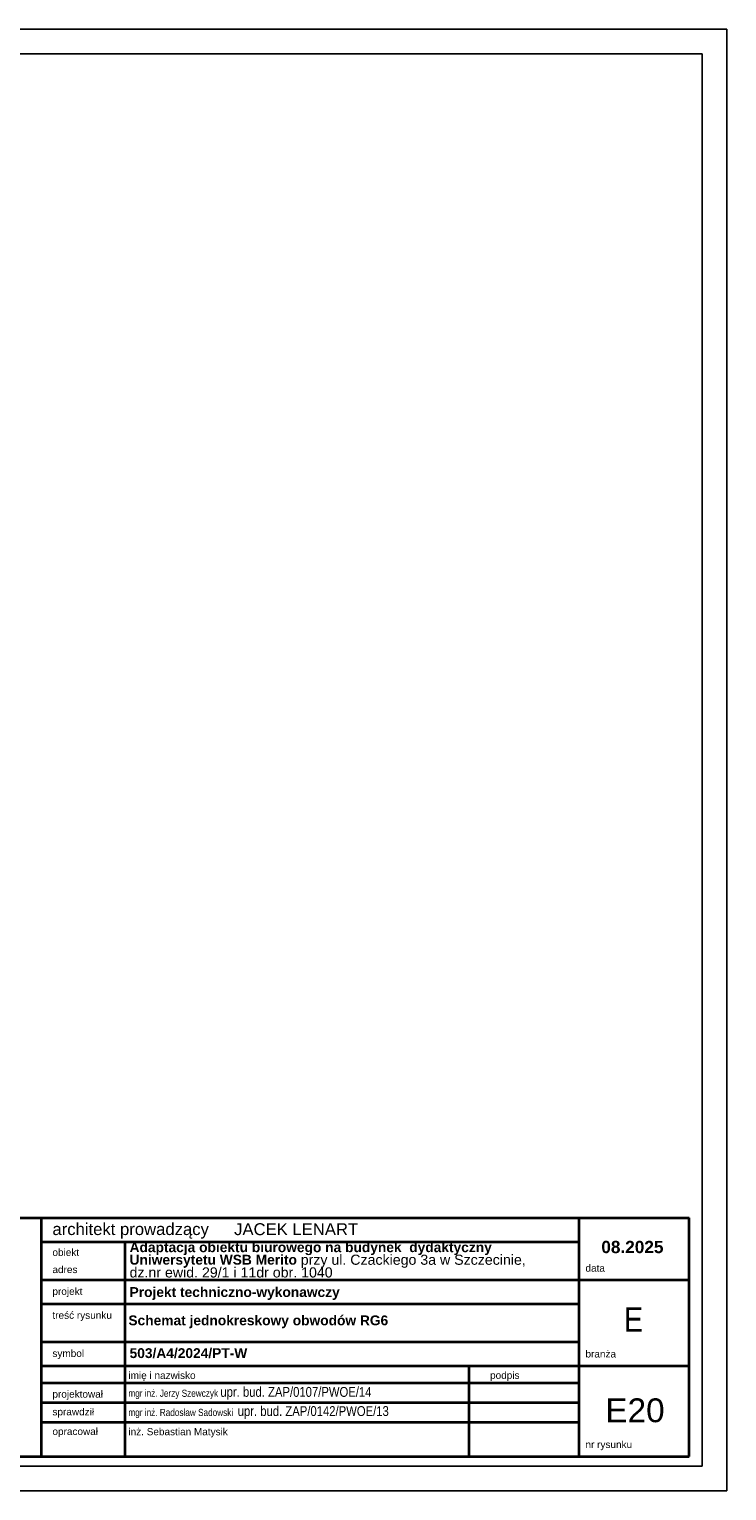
# Model space of a CAD drawing. Header units: millimetres. Extents: x 304 to 148940, y -18 to 215742.
# Tile 3 of 33: x 84951 to 99120, y 156 to 29856. Entities that reach past the tile are written whole.
import ezdxf

# ---------------------------------------------------------------- set-up
doc = ezdxf.new("R2010")
doc.units = ezdxf.units.MM
doc.header["$XCLIPFRAME"] = 2
doc.layers.add('arch tabela_Nr_Pióra__100', color=7, linetype='Continuous', lineweight=20)
doc.layers.add('CP_LINENORM', color=251, linetype='Continuous', lineweight=25)
doc.styles.get("Standard").update_dxf_attribs({"font": 'ARIALN.TTF'})
doc.styles.add('STYL_AUTOMATYCZNY_1', font='ARIALN.TTF')
doc.styles.add('STYL_AUTOMATYCZNY_2', font='ARIALN.TTF')
picture_1 = doc.add_image_def('image1.tif', size_in_pixel=(2126, 2126))

msp = doc.modelspace()

# ---------------------------------------------------------------- linework, layer by layer
at = {"color": 7, "linetype": 'Continuous', "lineweight": 35}
for p, q in [((80353, 5700, 62136), (98353, 5700, 62136)), ((81128, 5700, 62136), (98085, 5700, 62136)), ((85198, 855, 62136), (85198, 5700, 62136)), ((96124, 855, 62136), (96124, 5700, 62136)), ((98353, 855, 62136), (98353, 5700, 62136)), ((85198, 5216, 62136), (96124, 5216, 62136)), ((86902, 855, 62136), (86902, 5216, 62136)), ((85198, 4440, 62136), (98353, 4440, 62136)), ((85198, 3956, 62136), (96124, 3956, 62136)), ((85198, 3181, 62136), (96124, 3181, 62136)), ((85198, 2696, 62136), (98353, 2696, 62136)), ((93886, 855, 62136), (93886, 2696, 62136)), ((93886, 855, 62136), (93886, 2696, 62136)), ((85198, 2347, 62136), (96124, 2347, 62136)), ((86902, 2347, 62136), (93919, 2347, 62136)), ((86902, 2347, 62136), (93886, 2347, 62136)), ((85198, 1949, 62136), (92183, 1949, 62136)), ((86902, 1949, 62136), (96124, 1949, 62136)), ((85198, 1551, 62136), (96124, 1551, 62136)), ((80353, 855, 62136), (98353, 855, 62136)), ((86902, 855, 62136), (93919, 855, 62136)), ((88793, 855, 62136), (94422, 855, 62136))]:
    msp.add_line(p, q, dxfattribs=at)
at = {"layer": 'CP_LINENORM', "linetype": 'Continuous'}
for p, q in [((57120, 29856, 108468), (99120, 29856, 108468)), ((99120, 156, 108468), (99120, 29856, 108468)), ((57120, 156, 108468), (99120, 156, 108468))]:
    msp.add_line(p, q, dxfattribs=at)
at = {"layer": 'CP_LINENORM'}
for p, q in [((98620, 29356, 108468), (58620, 29356, 108468)), ((98620, 656, 108468), (98620, 29356, 108468)), ((58620, 656, 108468), (98620, 656, 108468))]:
    msp.add_line(p, q, dxfattribs=at)

# ---------------------------------------------------------------- texts
at = {"color": 7, "linetype": 'Continuous', "lineweight": 35}
for s, insert, char_height, attachment_point, style in [('\\A1;{\\pql;\\fArial|b0|i0|c238|p0;\\W1.000000;architekt prowadzący}', (85422, 5437, 62136), 242.24, 4, 'STYL_AUTOMATYCZNY_1'), ('\\A1;{\\pql;\\fArial|b0|i0|c238|p0;\\W1.000000;JACEK LENART}', (89113, 5470, 62136), 242.24, 4, 'STYL_AUTOMATYCZNY_1'), ('\\A1;{\\pql;\\fArial|b0|i0|c238|p0;\\W1.000000;obiekt}', (85422, 5000, 62136), 145.34, 4, 'STYL_AUTOMATYCZNY_1'), ('\\A1;{\\pql;\\fArial|b0|i0|c238|p0;\\W1.000000;data}', (96250, 4680, 62136), 145.34, 4, 'STYL_AUTOMATYCZNY_1'), ('\\A1;{\\pql;\\fArial|b0|i0|c238|p0;\\W1.000000;adres}', (85422, 4651, 62136), 145.34, 4, 'STYL_AUTOMATYCZNY_1'), ('\\A1;{\\pql;\\fArial|b0|i0|c238|p0;\\W1.000000;projekt}', (85422, 4186, 62136), 145.34, 4, 'STYL_AUTOMATYCZNY_1'), ('\\A1;{\\pql;\\fArial|b0|i0|c238|p0;\\W1.000000;treść rysunku}', (85422, 3701, 62136), 145.34, 4, 'STYL_AUTOMATYCZNY_1'), ('\\pxql;\\fArial|b1|i0|c238|p0;\\A1;Schemat jednokreskowy obwodów RG6', (86965, 3589, 62136), 200, 4, 'STYL_AUTOMATYCZNY_2'), ('\\A1;{\\pql;\\fArial|b0|i0|c238|p0;\\W1.000000;symbol}', (85422, 2926, 62136), 145.34, 4, 'STYL_AUTOMATYCZNY_1'), ('\\A1;{\\pql;\\fArial|b0|i0|c238|p0;\\W1.000000;branża}', (96250, 2936, 62136), 145.34, 4, 'STYL_AUTOMATYCZNY_1'), ('\\pxql;mgr inż. Jerzy Szewczyk \\H1.3761001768x;upr. bud. ZAP/0107/PWOE/14', (86965, 2135, 62136), 145.34, 4, 'STYL_AUTOMATYCZNY_1'), ('\\A1;{\\pql;\\fArial|b0|i0|c238|p0;\\W1.000000;imię i nazwisko}', (86965, 2479, 62136), 145.34, 4, 'STYL_AUTOMATYCZNY_1'), ('\\A1;{\\pql;\\fArial|b0|i0|c238|p0;\\W1.000000;podpis}', (94312, 2481, 62136), 145.34, 4, 'STYL_AUTOMATYCZNY_1'), ('\\pxql;\\fArial|b0|i0|c238|p0;\\A1;projektował', (85422, 2099, 62136), 145.34, 4, 'STYL_AUTOMATYCZNY_1'), ('\\A1;{\\pql;\\fArial|b0|i0|c238|p0;\\W1.000000;sprawdził}', (85422, 1739, 62136), 145.34, 4, 'STYL_AUTOMATYCZNY_1'), ('\\pxql;mgr inż. Radosław Sadowski  \\H1.3761001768x;upr. bud. ZAP/0142/PWOE/13', (86965, 1745, 62136), 145.34, 4, 'STYL_AUTOMATYCZNY_1'), ('\\pxqc;\\fArial|b0|i0|c238|p0;\\A1;E20', (97256, 1788, 62136), 484.48, 5, 'STYL_AUTOMATYCZNY_1'), ('\\pxql;\\fArial|b0|i0|c238|p0;\\A1;opracował', (85422, 1340, 62136), 145.34, 4, 'STYL_AUTOMATYCZNY_1'), ('\\pxql;\\fArial|b0|i0|c238|p0;\\A1;inż. Sebastian Matysik', (86965, 1335, 62136), 145.34, 4, 'STYL_AUTOMATYCZNY_1'), ('\\A1;{\\pql;\\fArial|b0|i0|c238|p0;\\W1.000000;nr rysunku}', (96250, 1075, 62136), 145.34, 4, 'STYL_AUTOMATYCZNY_1')]:
    msp.add_mtext(s, dxfattribs=dict(at, insert=insert, char_height=char_height, attachment_point=attachment_point, style=style))
at = {"color": 7, "linetype": 'Continuous', "lineweight": 13, "insert": (86989, 4846, 62136), "char_height": 200, "width": 8787.67, "attachment_point": 4, "line_spacing_factor": 0.751632, "style": 'STYL_AUTOMATYCZNY_2'}
msp.add_mtext('\\A1;{\\pql;\\fArial|b1|i0|c238|p0;\\W1.000000;Adaptacja obiektu biurowego na budynek  dydaktyczny Uniwersytetu WSB Merito\\fArial|b0|i0|c238|p0;\\W1.000000; \\fArial|b0|i0|c238|p0;\\H1.029412x;\\W1.000000;przy ul. Czackiego 3a w Szczecinie,\\P\\pql;\\fArial|b0|i0|c238|p0;\\W1.000000;dz.nr ewid. 29/1 i 11dr obr. 1040}', dxfattribs=at)
at = {"color": 7, "linetype": 'Continuous', "lineweight": 13, "style": 'STYL_AUTOMATYCZNY_2'}
for s, insert, char_height, attachment_point in [('\\A1;{\\pqc;\\fArial|b1|i0|c238|p0;\\W1.000000;0\\fArial|b1|i0|c238|p0;\\W1.000000;8\\fArial|b1|i0|c238|p0;\\W1.000000;.2025}', (97203, 5108, 62136), 250, 5), ('\\A1;{\\pql;\\fArial|b1|i0|c238|p0;\\W1.000000;Projekt techniczn\\fArial|b1|i0|c238|p0;\\W1.000000;o-wykonawczy}', (86989, 4164, 62136), 200, 4), ('\\A1;{\\pql;\\fArial|b1|i0|c238|p0;\\W1.000000;503/A4/2024/PT\\fArial|b1|i0|c238|p0;\\W1.000000;-W}', (86989, 2950, 62136), 200, 4)]:
    msp.add_mtext(s, dxfattribs=dict(at, insert=insert, char_height=char_height, attachment_point=attachment_point))
at = {"layer": 'arch tabela_Nr_Pióra__100', "linetype": 'Continuous', "insert": (97227, 3636, 62136), "char_height": 500, "attachment_point": 5}
msp.add_mtext('E', dxfattribs=at)

# ---------------------------------------------------------------- pictures from other files: only their frames are drawn
at = {"layer": 'arch tabela_Nr_Pióra__100', "linetype": 'Continuous'}
image = msp.add_image(picture_1, insert=(80353, 855, 62136), size_in_units=(5000, 5000), dxfattribs=at)
image.set_boundary_path([(-0.5, 65.5), (2059.8, 2125.5)])

doc.saveas('drawing.dxf')
